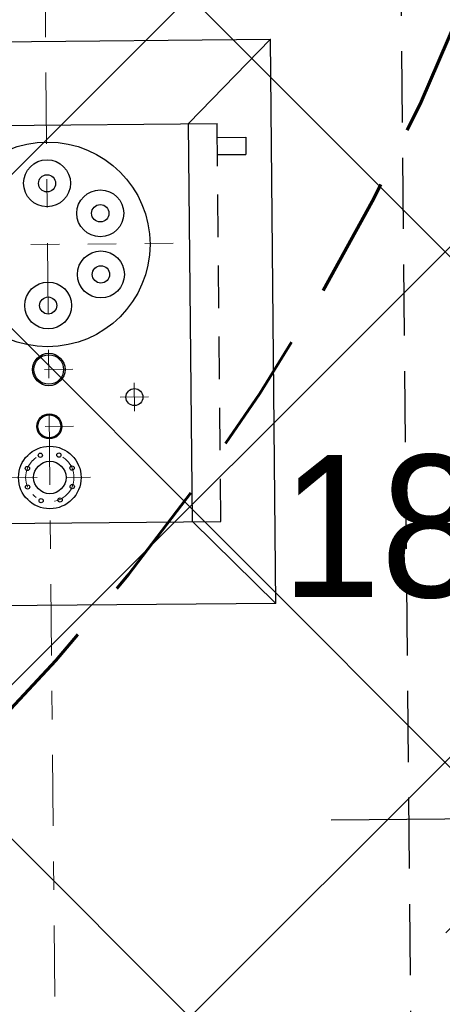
# Model space of a CAD drawing. Extents: x 8014 to 6635291, y -5609 to 5765892.
# Tile 57 of 158: x 6601163.12 to 6601164.6, y 5731801.17 to 5731804.63. Entities that reach past the tile are written whole.
import ezdxf
from ezdxf.enums import TextEntityAlignment as Align

# ---------------------------------------------------------------- set-up
doc = ezdxf.new("R2010")
doc.units = 0
doc.header["$PDSIZE"] = 0.75
for name, pattern in [('DASHED', [0.75, 0.5, -0.25]), ('HIDDEN', [0.375, 0.25, -0.125]), ('OSIE', [1.04, 0.5, -0.25, 0.04, -0.25])]:
    doc.linetypes.add(name, pattern=pattern)
doc.layers.get('0').update_dxf_attribs({"linetype": 'CONTINUOUS'})
doc.layers.get('Defpoints').update_dxf_attribs({"linetype": 'CONTINUOUS'})
for name, color, linetype, lineweight in [('!m_spadki', 7, 'CONTINUOUS', 30), ('T_Osie', 7, 'OSIE', 9), ('T_str.ochr.8m', 40, 'HIDDEN', 60)]:
    doc.layers.add(name, color=color, linetype=linetype, lineweight=lineweight)
for name, color, linetype in [('300_ZBIORNIKI', 8, 'CONTINUOUS'), ('A-SZRAF- DROGI', 130, 'CONTINUOUS'), ('a_zieleń', 80, 'CONTINUOUS')]:
    doc.layers.add(name, color=color, linetype=linetype)
doc.layers.add('AP_HATCH_DROGI', color=7, linetype='CONTINUOUS', lineweight=15, true_color=0x949494)
doc.styles.add('Arial', font='arial.ttf')
doc.styles.add('Romand', font='romand.shx', dxfattribs={"width": 0.8})
doc.styles.add('ROMANS', font='romans.shx', dxfattribs={"width": 0.7})
doc.dimstyles.new('DIM500', dxfattribs={"dimscale": 40, "dimtxt": 0.03, "dimasz": 0.01, "dimexe": 0, "dimexo": 0, "dimgap": 0.02, "dimtad": 1, "dimzin": 9, "dimdsep": 46, "dimtxsty": 'ROMANS', "dimblk": 'TICK1', "dimcen": 0, "dimse1": 1, "dimse2": 1, "dimclrd": 256, "dimclre": 7, "dimclrt": 6, "dimazin": 0, "dimtfac": 1, "dimtdec": 4, "dimtix": 1, "dimtmove": 2, "dimatfit": 3, "dimldrblk": 'TICK1', "dimfxl": 1, "dimtolj": 1, "dimtzin": 9, "dimarcsym": 0})

# ---------------------------------------------------------------- blocks, each defined once
blk = doc.blocks.new('TICK1')
at = {"color": 0}
for p, q in [((0, -1.4), (0, 1.4)), ((0, 1.110223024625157e-16), (-0.9999999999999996, 1.110223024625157e-16))]:
    blk.add_line(p, q, dxfattribs=at)
at = {"color": 2}
blk.add_line((-0.9999999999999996, -0.9999999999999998), (1, 1), dxfattribs=at)
blk = doc.blocks.new('*D118')
at = {"lineweight": -2}
for p, q in [((6601168.009658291, 5731801.854794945), (6601165.009794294, 5731801.826229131)), ((6601168.409640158, 5731801.85860372), (6601168.809622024, 5731801.862412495)), ((6601164.609812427, 5731801.822420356), (6601164.209830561, 5731801.818611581))]:
    blk.add_line(p, q, dxfattribs=at)
at = {"layer": 'Defpoints', "color": 0}
for p in [(6601165.009794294, 5731801.826229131), (6601168.01864862, 5731800.910667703), (6601165.018784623, 5731800.882101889)]:
    blk.add_point(p, dxfattribs=at)
at = {"lineweight": -2, "xscale": 0.4, "yscale": 0.4, "zscale": 0.4}
for p, rotation in [((6601168.009658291, 5731801.854794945), 180.5455751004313), ((6601165.009794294, 5731801.826229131), 0.5455751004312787)]:
    blk.add_blockref('TICK1', p, dxfattribs=dict(at, rotation=rotation))
at = {"color": 6, "insert": (6601166.18052332, 5731802.637413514), "char_height": 1.2, "attachment_point": 5, "rotation": 0.5455751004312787, "style": 'Romand'}
blk.add_mtext('\\A1;3', dxfattribs=at)
blk = doc.blocks.new('Z2')
at = {"layer": '300_ZBIORNIKI', "linetype": 'Continuous', "extrusion": (-1.169236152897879e-07, -6.444334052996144e-08, 0.9999999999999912)}
for p, q in [((-3.036601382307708, -2.040817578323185, -4.665396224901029e-08), (-3.036657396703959, -0.4605520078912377, 5.313195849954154e-08)), ((-1.052322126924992, -0.460434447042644, 3.007615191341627e-07), (-1.052266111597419, -2.040700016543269, 2.009755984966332e-07)), ((-2.74653825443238, -1.750187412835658, 7.895704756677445e-09), (-3.036601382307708, -2.040817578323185, -4.665396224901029e-08)), ((-2.74653825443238, -1.750187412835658, 7.895704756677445e-09), (-1.346294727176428, -1.750123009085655, 1.826340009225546e-07)), ((-1.346302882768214, -1.750114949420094, 1.826334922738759e-07), (-1.052266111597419, -2.040700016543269, 2.009755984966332e-07)), ((-3.036601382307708, -2.040817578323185, -4.665396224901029e-08), (-1.052266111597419, -2.040700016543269, 2.009755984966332e-07))]:
    blk.add_line(p, q, dxfattribs=at)
at = {"layer": '300_ZBIORNIKI', "linetype": 'Continuous'}
for p, q in [((-2.746510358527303, -0.6506683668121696), (-2.746518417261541, -1.85066834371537)), ((-1.346510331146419, -0.6506777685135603), (-1.346518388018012, -1.85067774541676))]:
    blk.add_line(p, q, dxfattribs=at)
at = {"layer": '300_ZBIORNIKI', "linetype": 'DASHED', "ltscale": 0.3}
blk.add_line((-2.746518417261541, -1.85066834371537), (-1.346518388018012, -1.85067774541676), dxfattribs=at)
at = {"layer": '300_ZBIORNIKI', "linetype": 'DASHED', "ltscale": 0.4}
for p, q in [((-1.456518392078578, -1.850677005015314), (-1.45651906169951, -1.950677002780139)), ((-1.39651838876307, -1.850677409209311), (-1.396519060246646, -1.950677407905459)), ((-1.396519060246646, -1.950677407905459), (-1.45651906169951, -1.950677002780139))]:
    blk.add_line(p, q, dxfattribs=at)
at = {"layer": '300_ZBIORNIKI', "linetype": 'DASHED', "ltscale": 0.5}
blk.add_line((0.775788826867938, -2.500939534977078), (-13.64496241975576, -2.500941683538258), dxfattribs=at)
at = {"layer": '300_ZBIORNIKI', "linetype": 'Continuous'}
for centre, radius in [((-1.766519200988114, -1.250674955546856), 0.3600000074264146), ((-2.586514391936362, -1.250669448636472), 0.1100000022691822), ((-2.619041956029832, -1.172139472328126), 0.00750000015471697), ((-2.553985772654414, -1.172139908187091), 0.00750000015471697), ((-2.553985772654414, -1.172139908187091), 0.00750000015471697), ((-2.553985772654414, -1.172139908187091), 0.00750000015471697), ((-2.553985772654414, -1.172139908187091), 0.00750000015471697), ((-2.553985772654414, -1.172139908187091), 0.00750000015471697), ((-2.667640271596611, -1.219467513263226), 0.00750000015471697), ((-2.586514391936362, -1.250669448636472), 0.05700000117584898), ((-2.507984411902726, -1.218141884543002), 0.00750000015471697), ((-2.406519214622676, -1.250670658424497), 0.04408513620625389), ((-2.406519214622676, -1.250670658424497), 0.04000000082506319), ((-2.206519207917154, -1.250672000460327), 0.057), ((-2.206519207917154, -1.250672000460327), 0.05200000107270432), ((-2.665942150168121, -1.285971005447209), 0.00750000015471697), ((-2.507984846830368, -1.28319806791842), 0.00750000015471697), ((-2.507984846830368, -1.28319806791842), 0.00750000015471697), ((-2.507984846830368, -1.28319806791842), 0.00750000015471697), ((-2.619043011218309, -1.329198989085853), 0.00750000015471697), ((-2.553986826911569, -1.329199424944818), 0.00750000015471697), ((-2.306521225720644, -1.550671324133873), 0.03000000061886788)]:
    blk.add_circle(centre, radius, dxfattribs=at)
at = {"layer": '300_ZBIORNIKI', "linetype": 'Continuous', "extrusion": (-1.169236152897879e-07, -6.444334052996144e-08, 0.9999999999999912)}
for centre, radius in [((-1.981555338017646, -1.250673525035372, 2.871454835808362e-07), 0.0825138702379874), ((-1.551483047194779, -1.250676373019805, 2.871454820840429e-07), 0.0825138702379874), ((-1.981555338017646, -1.250673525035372, 2.871454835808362e-07), 0.03000504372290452), ((-1.551828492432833, -1.250796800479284, 2.871454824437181e-07), 0.03000504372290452), ((-1.874038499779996, -1.436900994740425, 2.871454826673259e-07), 0.08251387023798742), ((-1.659002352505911, -1.436902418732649, 2.871454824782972e-07), 0.0825138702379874), ((-1.874038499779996, -1.436900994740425, 2.871454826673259e-07), 0.03050512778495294), ((-1.659002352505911, -1.436902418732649, 2.871454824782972e-07), 0.03050512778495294)]:
    blk.add_circle(centre, radius, dxfattribs=at)
at = {"layer": 'T_Osie', "ltscale": 0.2}
blk.add_line((-1.766522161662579, -1.692000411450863), (-1.76651616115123, -0.7985379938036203), dxfattribs=at)
at = {"layer": 'T_Osie', "ltscale": 0.11}
for p, q in [((-2.586513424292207, -1.106712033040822), (-2.586515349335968, -1.393250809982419)), ((-2.406519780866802, -1.33553758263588), (-2.406518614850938, -1.16190352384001)), ((-2.206512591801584, -1.335538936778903), (-2.206526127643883, -1.161904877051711)), ((-2.306520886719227, -1.500671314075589), (-2.306521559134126, -1.600671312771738)), ((-2.256521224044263, -1.550671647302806), (-2.356521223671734, -1.550670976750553))]:
    blk.add_line(p, q, dxfattribs=at)
at = {"layer": 'T_Osie', "ltscale": 0.5}
blk.add_line((1.237773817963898, -1.250469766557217), (-15.37026812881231, -1.251412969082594), dxfattribs=at)
at = {"layer": 'T_Osie', "ltscale": 0.07}
blk.add_circle((-2.586514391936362, -1.250669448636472), 0.08500000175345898, dxfattribs=at)

msp = doc.modelspace()

# ---------------------------------------------------------------- hatches: boundary and pattern name
at = {"layer": 'A-SZRAF- DROGI', "linetype": 'ByBlock', "lineweight": 0}
h = msp.add_hatch(dxfattribs=at)
h.set_pattern_fill('ANSI37', color=253, scale=3, style=0)
h.set_pattern_definition([(45, (3365827.470421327, 2822255.75228963), (-0.2651650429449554, 0.2651650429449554), []), (135, (3365827.470421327, 2822255.75228963), (-0.2651650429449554, -0.2651650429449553), [])])
h.paths.add_polyline_path([(6601164.801, 5731825.446), (6601168.790559, 5731826.947746), (6601168.820585, 5731824.474329), (6601166.454, 5731823.503)])
edge = h.paths.add_edge_path()
edge.add_line((6601172.476, 5731825.895), (6601172.4105, 5731828.025676))
edge.add_line((6601172.4105, 5731828.025676), (6601173.992, 5731828.189))
edge.add_arc((6601186.03492027, 5732243.680015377), 415.665509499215, 268.3397586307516, 269.9116548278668)
edge.add_line((6601185.394, 5731828.015), (6601205.043, 5731828.193))
edge.add_line((6601205.043, 5731828.193), (6601225.2324, 5731828.343))
edge.add_line((6601225.2324, 5731828.343), (6601245.168, 5731828.586))
edge.add_line((6601245.168, 5731828.586), (6601245.54301782, 5731828.590239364))
edge.add_line((6601245.54301782, 5731828.590239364), (6601246.883624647, 5731826.593755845))
edge.add_line((6601246.883624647, 5731826.593755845), (6601221.789705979, 5731826.309230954))
edge.add_line((6601221.789705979, 5731826.309230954), (6601205.136, 5731826.031))
edge.add_line((6601205.136, 5731826.031), (6601185.273, 5731825.848))
edge.add_line((6601185.273, 5731825.848), (6601173.834, 5731826.053))
edge.add_line((6601173.834, 5731826.053), (6601172.476, 5731825.895))
edge = h.paths.add_edge_path()
edge.add_line((6601111.994, 5731733.86), (6601109.203, 5731750.836))
edge.add_line((6601109.203, 5731750.836), (6601106.88, 5731760.994))
edge.add_line((6601106.88, 5731760.994), (6601102.557, 5731779.174))
edge.add_line((6601102.557, 5731779.174), (6601096.809, 5731802.335))
edge.add_line((6601096.809, 5731802.335), (6601093.3935, 5731815.0755))
edge.add_arc((6601112.890643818, 5731821.406846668), 20.49937969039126, 186.6456011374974, 197.9902726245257, ccw=False)
edge.add_arc((6601104.100382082, 5731821.197027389), 11.77172068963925, 157.093056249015, 190.5856574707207, ccw=False)
edge.add_line((6601093.257, 5731825.779000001), (6601095.519, 5731824.743))
edge.add_line((6601095.519, 5731824.743), (6601101.325, 5731802.801))
edge.add_line((6601101.325, 5731802.801), (6601106.886, 5731780.522))
edge.add_line((6601106.886, 5731780.522), (6601111.376, 5731762.136))
edge.add_line((6601111.376, 5731762.136), (6601116.585, 5731733.745))
edge.add_line((6601116.585, 5731733.745), (6601117.929, 5731724.497))
edge.add_line((6601117.929, 5731724.497), (6601120.174581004, 5731712.998631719))
edge.add_line((6601120.174581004, 5731712.998631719), (6601122.073782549, 5731714.127215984))
edge.add_line((6601122.073782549, 5731714.127215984), (6601119.954, 5731724.963))
edge.add_line((6601119.954, 5731724.963), (6601118.634, 5731734.045))
edge.add_line((6601118.634, 5731734.045), (6601113.329, 5731762.836))
edge.add_line((6601113.329, 5731762.836), (6601108.915, 5731781.012))
edge.add_line((6601108.915, 5731781.012), (6601103.286, 5731803.464))
edge.add_line((6601103.286, 5731803.464), (6601098.333, 5731822.44))
edge.add_line((6601098.333, 5731822.44), (6601100.26, 5731826.8))
edge.add_line((6601100.26, 5731826.8), (6601104.18, 5731826.61))
edge.add_line((6601104.18, 5731826.61), (6601124.59, 5731825.705))
edge.add_arc((6601125.610328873, 5731847.683485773), 22.00215689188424, 254.8648362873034, 267.34201003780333, ccw=False)
edge.add_line((6601119.865631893, 5731826.444527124), (6601114.201632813, 5731827.976553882))
edge.add_arc((6601110.333611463, 5731814.50400797), 14.01681427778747, 73.98101766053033, 84.72925958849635)
edge.add_line((6601111.621225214, 5731828.46155551), (6601104.31, 5731828.801))
edge.add_line((6601104.31, 5731828.801), (6601098.736000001, 5731829.044))
edge.add_arc((6601099.467862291, 5731836.320540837), 7.313252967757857, 237.4214308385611, 264.25660123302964, ccw=False)
edge.add_line((6601095.530000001, 5731830.158), (6601092.874, 5731826.011))
edge.add_arc((6601101.918260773, 5731821.943692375), 9.916735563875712, 155.7860047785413, 175.0173574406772)
edge.add_arc((6601112.859662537, 5731821.4016454), 20.86790340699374, 176.1439813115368, 198.0522861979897)
edge.add_line((6601093.019, 5731814.935), (6601096.416, 5731802.213))
edge.add_line((6601096.416, 5731802.213), (6601102.139, 5731779.125))
edge.add_line((6601102.139, 5731779.125), (6601106.492, 5731760.912))
edge.add_line((6601106.492, 5731760.912), (6601108.825, 5731750.719))
edge.add_line((6601108.825, 5731750.719), (6601111.607, 5731733.785))
edge.add_line((6601111.607, 5731733.785), (6601115.11, 5731713.014))
edge.add_line((6601115.11, 5731713.014), (6601115.782940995, 5731710.388937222))
edge.add_line((6601115.782940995, 5731710.388937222), (6601116.122591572, 5731710.590771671))
edge.add_line((6601116.122591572, 5731710.590771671), (6601115.488, 5731713.094))
edge.add_line((6601115.488, 5731713.094), (6601113.741, 5731723.477))
edge.add_line((6601113.741, 5731723.477), (6601111.994, 5731733.86))
at = {"layer": 'a_zieleń', "transparency": 33554687}
h = msp.add_hatch(dxfattribs=at)
h.set_pattern_fill('ANSI31', color=256, scale=2, angle=0.5415578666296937)
h.set_pattern_definition([(45.5415578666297, (6600987.53512271, 5732094.771343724), (-0.1784396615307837, 0.1750979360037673), [])])
edge = h.paths.add_edge_path()
edge.add_line((6601184.522925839, 5731785.715408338), (6601184.766921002, 5731785.473322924))
edge.add_line((6601184.766921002, 5731785.473322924), (6601208.79, 5731802.27))
edge.add_line((6601208.79, 5731802.27), (6601211.05, 5731814.48))
edge.add_line((6601211.05, 5731814.48), (6601142.150843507, 5731813.822858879))
edge.add_arc((6601143.69840858, 5731819.101553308), 5.500870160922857, 253.6603434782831, 270.5475106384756)
edge.add_line((6601143.750973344, 5731813.6009343), (6601191.033618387, 5731814.053326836))
edge.add_arc((6601191.121506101, 5731812.113382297), 1.941934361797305, 359.83740764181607, 92.59396805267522, ccw=False)
edge.add_line((6601193.063432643, 5731812.107871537), (6601193.07399525, 5731811.003901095))
edge.add_line((6601193.07399525, 5731811.003901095), (6601197.383252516, 5731811.044963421))
edge.add_line((6601197.383252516, 5731811.044963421), (6601197.425292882, 5731806.620725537))
edge.add_line((6601197.425292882, 5731806.620725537), (6601199.73158594, 5731806.642472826))
edge.add_line((6601199.73158594, 5731806.642472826), (6601199.802988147, 5731799.171269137))
edge.add_line((6601199.802988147, 5731799.171269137), (6601197.516155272, 5731797.164784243))
edge.add_line((6601197.516155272, 5731797.164784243), (6601194.215775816, 5731797.133052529))
edge.add_line((6601194.215775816, 5731797.133052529), (6601194.250820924, 5731793.47024802))
edge.add_arc((6601191.537576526, 5731793.658273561), 2.719751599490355, 281.08944697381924, 356.0357887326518, ccw=False)
edge.add_line((6601192.060696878, 5731790.989304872), (6601185.152182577, 5731786.155675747))
edge.add_arc((71774552.68679601, -87417922.68084788), 113685689.9179969, 124.9790439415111, 124.9790443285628)
h.paths.add_polyline_path([(6601204.905956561, 5731809.178180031), (6601202.576515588, 5731808.578882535), (6601203.741236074, 5731808.878531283)], flags=16)
h = msp.add_hatch(dxfattribs=at)
h.set_pattern_fill('ANSI31', color=256, scale=2, angle=0.5415578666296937)
h.set_pattern_definition([(45.54817982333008, (6607983.673137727, 5729436.441197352), (-0.1784598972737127, 0.175077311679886), [])])
edge = h.paths.add_edge_path()
edge.add_line((6601132.28887818, 5731807.911557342), (6601127.080955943, 5731807.902463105))
edge.add_line((6601127.080955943, 5731807.902463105), (6601127.042433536, 5731806.545763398))
edge.add_line((6601127.042433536, 5731806.545763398), (6601125.024000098, 5731806.574521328))
edge.add_line((6601125.024000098, 5731806.574521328), (6601123.865375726, 5731808.178802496))
edge.add_line((6601123.865375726, 5731808.178802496), (6601123.892619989, 5731810.090996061))
edge.add_line((6601123.892619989, 5731810.090996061), (6601127.092295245, 5731810.045408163))
edge.add_line((6601127.092295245, 5731810.045408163), (6601127.07886047, 5731809.102461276))
edge.add_line((6601127.07886047, 5731809.102461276), (6601132.973334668, 5731809.112754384))
edge.add_arc((6601141.258670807, 5731812.627467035), 8.999999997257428, 180.5464351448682, 202.9870849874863, ccw=False)
edge.add_line((6601132.259080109, 5731812.541634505), (6601132.247761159, 5731813.728432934))
edge.add_line((6601132.247761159, 5731813.728432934), (6601119.83, 5731813.61))
edge.add_line((6601119.83, 5731813.61), (6601154.4, 5731764.22))
edge.add_line((6601154.4, 5731764.22), (6601170.421137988, 5731775.462184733))
edge.add_line((6601170.421137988, 5731775.462184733), (6601167.795630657, 5731776.94312949))
edge.add_line((6601167.795630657, 5731776.94312949), (6601164.951398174, 5731771.897198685))
edge.add_line((6601164.951398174, 5731771.897198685), (6601163.57632974, 5731771.285145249))
edge.add_line((6601163.57632974, 5731771.285145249), (6601148.409338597, 5731779.830782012))
edge.add_line((6601148.409338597, 5731779.830782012), (6601150.867544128, 5731784.186563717))
edge.add_arc((6601153.830783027, 5731789.327859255), 5.934113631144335, 214.9282003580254, 240.0425568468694, ccw=False)
edge.add_line((6601148.96558026, 5731785.930285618), (6601146.46801821, 5731789.497160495))
edge.add_line((6601146.46801821, 5731789.497160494), (6601142.298628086, 5731786.729162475))
edge.add_line((6601142.298628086, 5731786.729162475), (6601135.134562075, 5731796.97315696))
edge.add_line((6601135.134562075, 5731796.97315696), (6601132.678694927, 5731795.250945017))
edge.add_line((6601132.678694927, 5731795.250945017), (6601128.604672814, 5731801.064981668))
edge.add_line((6601128.604672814, 5731801.064981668), (6601130.241763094, 5731802.2116806))
edge.add_line((6601130.241763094, 5731802.2116806), (6601128.230332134, 5731805.075452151))
edge.add_line((6601128.230332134, 5731805.075452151), (6601132.288878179, 5731807.911557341))
h.paths.add_polyline_path([(6601124.087608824, 5731807.273295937), (6601122.407785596, 5731810.036661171), (6601124.012220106, 5731807.36403475), (6601124.444687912, 5731807.376661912)])
at = {"layer": 'AP_HATCH_DROGI', "transparency": 33554687}
h = msp.add_hatch(dxfattribs=at)
h.set_pattern_fill('ANSI37', color=8, scale=0.4, style=0)
h.set_pattern_definition([(45, (-235.1363771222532, -0.007408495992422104), (-0.8980256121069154, 0.8980256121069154), []), (135, (-235.1363771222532, -0.007408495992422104), (-0.8980256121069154, -0.8980256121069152), [])])
h.paths.add_polyline_path([(6601193.249542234, 5731793.599106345), (6601193.023173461, 5731793.157140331), (6601192.537164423, 5731792.545996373), (6601191.365211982, 5731791.715704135), (6601183.212684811, 5731786.011685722), (6601182.497746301, 5731785.59703122), (6601181.617589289, 5731785.472365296), (6601180.787473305, 5731785.553877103), (6601179.223053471, 5731786.31994221), (6601177.752199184, 5731787.151714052), (6601177.339079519, 5731787.292707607), (6601176.353805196, 5731787.380852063), (6601169.258341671, 5731787.337031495), (6601168.753547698, 5731787.164823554), (6601168.391850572, 5731786.815376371), (6601168.269527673, 5731786.161551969), (6601168.290580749, 5731783.987948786), (6601168.488974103, 5731783.423273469), (6601168.945697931, 5731783.165323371), (6601175.69063093, 5731779.256652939), (6601170.30296666, 5731775.521471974), (6601167.794910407, 5731776.936167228), (6601167.128955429, 5731777.163692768), (6601166.526245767, 5731776.961653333), (6601165.767206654, 5731775.783688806), (6601163.33174438, 5731771.472463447), (6601149.285564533, 5731779.333072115), (6601151.242391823, 5731782.823348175, 0.4126509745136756), (6601150.866490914, 5731784.182768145, -0.1085287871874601), (6601148.96558026, 5731785.930285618), (6601146.409825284, 5731789.580268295, 0.3525795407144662), (6601145.069900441, 5731789.886280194), (6601141.732827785, 5731787.547236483), (6601129.630619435, 5731804.831204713), (6601132.978262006, 5731807.182528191, 0.4134176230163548), (6601133.224768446, 5731808.57313886, -0.1152150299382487), (6601132.259080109, 5731812.541634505), (6601132.249191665, 5731813.578443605), (6601191.12157696, 5731814.047908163), (6601191.993802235, 5731813.804172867), (6601192.465289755, 5731813.507952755), (6601192.845826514, 5731812.99932286), (6601193.051446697, 5731812.404393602), (6601193.047141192, 5731810.787722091), (6601189.71617973, 5731810.759041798), (6601189.71617973, 5731810.476779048), (6601189.478657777, 5731810.589941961), (6601189.137921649, 5731810.649778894), (6601188.638827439, 5731810.516336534), (6601188.455564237, 5731810.361099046), (6601188.183916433, 5731809.949719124), (6601188.300918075, 5731797.719288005), (6601188.593649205, 5731797.284428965), (6601189.24852946, 5731797.040421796), (6601189.730764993, 5731797.164266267), (6601189.9472133, 5731797.324671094), (6601190.197602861, 5731797.731115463, -0.05991203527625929), (6601190.100695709, 5731797.525527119), (6601190.166834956, 5731797.525527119), (6601193.211719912, 5731797.5521764), (6601193.249542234, 5731793.599106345)], is_closed=False)
h.paths.add_polyline_path([(6601150.891862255, 5731811.46124344), (6601160.891791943, 5731811.516907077), (6601161.10822189, 5731789.159091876), (6601151.108690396, 5731789.062293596)], flags=16)
h.paths.add_polyline_path([(6601183.692642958, 5731809.969609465), (6601184.392950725, 5731809.683450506), (6601184.692597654, 5731808.979128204), (6601184.811738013, 5731796.463292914), (6601184.682850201, 5731795.960525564), (6601184.52561327, 5731795.751385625), (6601184.137843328, 5731795.50636878), (6601183.821335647, 5731795.45177002), (6601168.207583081, 5731795.409667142), (6601167.268951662, 5731795.745236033), (6601166.254055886, 5731796.470527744), (6601165.426889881, 5731797.629044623), (6601165.163207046, 5731798.3539978), (6601165.033918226, 5731799.292866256), (6601165.009865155, 5731801.818820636), (6601164.931315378, 5731807.967476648), (6601165.324893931, 5731808.648588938), (6601165.820058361, 5731809.170203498), (6601166.435272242, 5731809.557882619), (6601167.143473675, 5731809.853225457)], flags=16)

# ---------------------------------------------------------------- linework, layer by layer
at = {"layer": 'T_str.ochr.8m', "color": 202, "ltscale": 2, "elevation": 1.422323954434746e-09}
msp.add_lwpolyline([(6601175.396192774, 5731816.72219358, -0.3015367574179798), (6601203.187177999, 5731798.325885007, -0.2178183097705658), (6601203.187178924, 5731773.094509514, -0.301537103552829), (6601175.396200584, 5731754.698210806), (6601169.235031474, 5731754.698423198, -0.301372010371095), (6601141.463049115, 5731773.094506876, -0.2177548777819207), (6601141.463048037, 5731798.325839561, -0.3016428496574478), (6601169.254027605, 5731816.722193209), (6601175.396192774, 5731816.72219358)], format="xyb", dxfattribs=at)
at = {"layer": 'T_str.ochr.8m', "color": 202, "ltscale": 2}
msp.add_arc((6601157.260715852, 5731807.695597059, 1.031868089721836e-08), 30, 270.5435333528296, 0.5435337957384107, dxfattribs=at)
at = {"layer": 'T_str.ochr.8m', "ltscale": 1.7}
msp.add_arc((6601157.260743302, 5731807.692679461, 1.031868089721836e-08), 8, 270.5435337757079, 0.5644304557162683, dxfattribs=at)

# ---------------------------------------------------------------- block references
at = {"layer": '300_ZBIORNIKI', "rotation": 90.5435338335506}
msp.add_blockref('Z2', (6601161.946288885, 5731805.598552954), dxfattribs=at)

# ---------------------------------------------------------------- texts
at = {"layer": '!m_spadki', "linetype": 'Continuous', "style": 'Arial', "width": 0.9000000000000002}
msp.add_text('184,76', height=0.5, dxfattribs=at).set_placement((6601164.996146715, 5731802.603279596), align=Align.CENTER)
msp.add_text('184,76', height=0.5, dxfattribs=at).set_placement((6601164.996146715, 5731802.603279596), align=Align.CENTER)
msp.add_text('184,76', height=0.5, dxfattribs=at).set_placement((6601164.996146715, 5731802.603279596), align=Align.CENTER)

# ---------------------------------------------------------------- dimensions: what is measured, and where the dimension line sits
dim = msp.add_linear_dim(base=(6601165.009794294, 5731801.826229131), p1=(6601168.01864862, 5731800.910667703), p2=(6601165.018784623, 5731800.882101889), angle=180.54557510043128, dimstyle='DIM500', override={"dimtxt": 0.03, "dimtxsty": 'Romand'})
dim.commit()
dim.dimension.update_dxf_attribs({"geometry": '*D118', "text_midpoint": (6601166.18052332, 5731802.637413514), "dimtype": 161})

doc.saveas('drawing.dxf')
